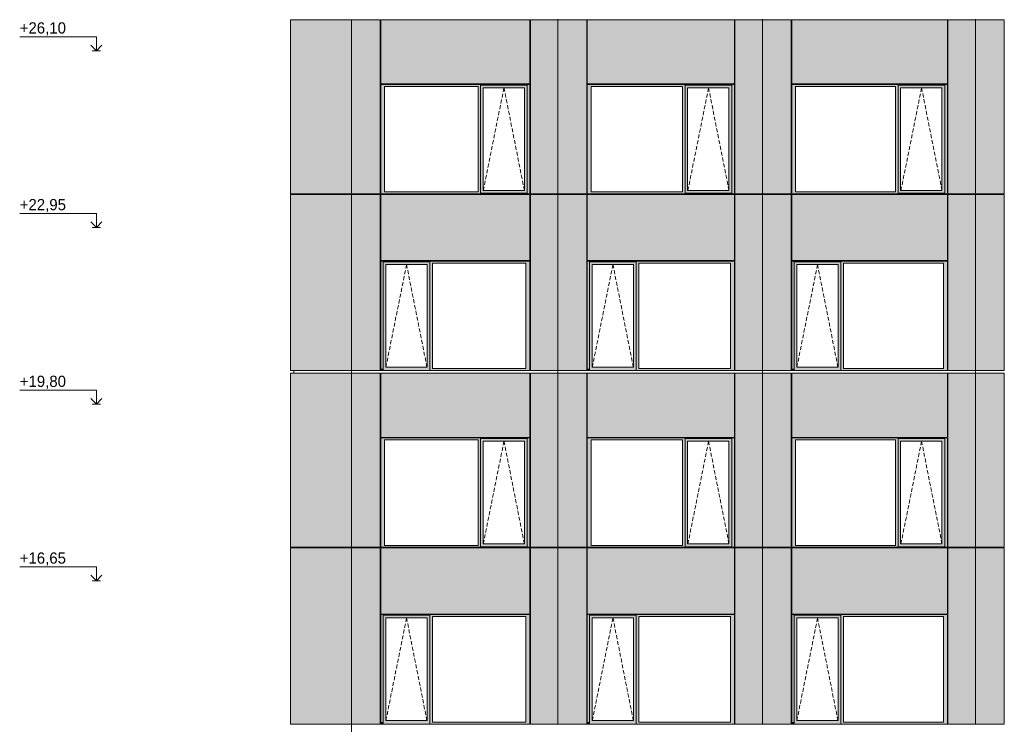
# Model space of a CAD drawing. Header units: millimetres. Extents: x 374857 to 755273, y -2664 to 302042.
# Tile 5 of 48: x 375661 to 393226, y 14093 to 26653. Entities that reach past the tile are written whole.
import ezdxf

# ---------------------------------------------------------------- set-up
doc = ezdxf.new("R2010")
doc.units = ezdxf.units.MM
doc.header["$MEASUREMENT"] = 0
doc.linetypes.add('OO_EOIAAY', pattern=[105.833361, 70.555568, -35.277793])
for name, color, linetype, lineweight in [('0_Ном._пера__1', 7, 'Continuous', 0), ('0_Ном._пера__120', 7, 'Continuous', 0), ('_0 фасадные панели-1_Ном._пера__1', 7, 'Continuous', 0), ('АР-Стены_внешние_.АР_Ном._пера__1', 7, 'Continuous', 0)]:
    doc.layers.add(name, color=color, linetype=linetype, lineweight=lineweight)
doc.layers.add('АР-Стены_внешние_.АР_Ном._пера__214', color=7, linetype='Continuous', lineweight=0, true_color=0xe2eaf1)
doc.styles.add('РЎР“Р•РќР•Р\xa0РР\xa0_РЎРўРР›Р¬_3', font='GOTHIC.TTF')

# ---------------------------------------------------------------- blocks, each defined once
blk = doc.blocks.new('Линейный Размер_1_2', base_point=(377029, 7200))
at = {"layer": '0_Ном._пера__120', "color": 7, "linetype": 'Continuous', "lineweight": 0}
for p, q in [((377029, 26350), (375661, 26350)), ((377029, 26100), (377029, 26350)), ((377029, 26100), (376929, 26200)), ((377129, 26200), (377029, 26100)), ((377029, 26100), (376954, 26100)), ((377029, 26100), (377104, 26100)), ((377029, 23200), (375661, 23200)), ((377029, 22950), (377029, 23200)), ((377029, 22950), (376929, 23050)), ((377129, 23050), (377029, 22950)), ((377029, 22950), (376954, 22950)), ((377029, 22950), (377104, 22950)), ((377029, 20050), (375661, 20050)), ((377029, 19800), (377029, 20050)), ((377029, 19800), (376929, 19900)), ((377129, 19900), (377029, 19800)), ((377029, 19800), (376954, 19800)), ((377029, 19800), (377104, 19800)), ((377029, 16900), (375661, 16900)), ((377029, 16650), (377029, 16900)), ((377029, 16650), (376929, 16750)), ((377129, 16750), (377029, 16650)), ((377029, 16650), (376954, 16650)), ((377029, 16650), (377104, 16650))]:
    blk.add_line(p, q, dxfattribs=at)
at = {"layer": '0_Ном._пера__120', "color": 7, "lineweight": 0, "char_height": 200, "attachment_point": 7, "style": 'РЎР“Р•РќР•Р\xa0РР\xa0_РЎРўРР›Р¬_3'}
for s, insert in [('\\A1;{\\pql;\\fCentury Gothic|b0|i0|c204|p0;\\W1.000000;+26,10}', (375661, 26370)), ('\\A1;{\\pql;\\fCentury Gothic|b0|i0|c204|p0;\\W1.000000;+22,95}', (375661, 23220)), ('\\A1;{\\pql;\\fCentury Gothic|b0|i0|c204|p0;\\W1.000000;+19,80}', (375661, 20070)), ('\\A1;{\\pql;\\fCentury Gothic|b0|i0|c204|p0;\\W1.000000;+16,65}', (375661, 16920))]:
    blk.add_mtext(s, dxfattribs=dict(at, insert=insert))

msp = doc.modelspace()

# ---------------------------------------------------------------- hatches: boundary and pattern name
at = {"layer": '0_Ном._пера__1', "linetype": 'Continuous', "lineweight": 0, "true_color": 0x000000}
for points in [[(382104.268, 25463.432), (382171.742, 25463.432), (383837.195, 25463.432), (383881.687, 25463.432), (383881.687, 25488.432), (384713.419, 25488.432), (384713.419, 25463.432), (384761.655, 25463.432), (384761.655, 25498.432), (382104.268, 25498.432)], [(383881.687, 25488.432), (383881.687, 25438.432), (383927.381, 25438.432), (384663.983, 25438.432), (384713.419, 25438.432), (384713.419, 25488.432)], [(385786.321, 25463.432), (385853.795, 25463.432), (387487.193, 25463.432), (387531.686, 25463.432), (387531.686, 25488.432), (388363.418, 25488.432), (388363.418, 25463.432), (388411.654, 25463.432), (388411.654, 25498.432), (385786.321, 25498.432)], [(387531.686, 25488.432), (387531.686, 25438.432), (387577.379, 25438.432), (388313.981, 25438.432), (388363.418, 25438.432), (388363.418, 25488.432)], [(389436.319, 25463.432), (389503.793, 25463.432), (391287.147, 25463.432), (391331.64, 25463.432), (391331.64, 25488.432), (392163.371, 25488.432), (392163.371, 25463.432), (392211.607, 25463.432), (392211.607, 25498.432), (389436.319, 25498.432)], [(391331.64, 25488.432), (391331.64, 25438.432), (391377.333, 25438.432), (392113.935, 25438.432), (392163.371, 25438.432), (392163.371, 25488.432)], [(382171.743, 23583.432), (382171.743, 25463.432), (382104.268, 25463.432), (382104.268, 23583.432)], [(383881.687, 25463.432), (383837.195, 25463.432), (383837.195, 23583.432), (383881.687, 23583.432)], [(383881.687, 25438.432), (383881.687, 23608.432), (383927.381, 23608.432), (383927.381, 25438.432)], [(384713.419, 25438.432), (384664.731, 25438.432), (384664.731, 23608.432), (384713.419, 23608.432)], [(384713.419, 23583.432), (384761.655, 23583.432), (384761.655, 25463.432), (384713.419, 25463.432)], [(385853.795, 23583.432), (385853.795, 25463.432), (385786.321, 25463.432), (385786.321, 23583.432)], [(387531.686, 25463.432), (387487.193, 25463.432), (387487.193, 23583.432), (387531.686, 23583.432)], [(387531.686, 25438.432), (387531.686, 23608.432), (387577.379, 23608.432), (387577.379, 25438.432)], [(388363.418, 25438.432), (388314.73, 25438.432), (388314.73, 23608.432), (388363.418, 23608.432)], [(388363.418, 23583.432), (388411.654, 23583.432), (388411.654, 25463.432), (388363.418, 25463.432)], [(389503.793, 23583.432), (389503.793, 25463.432), (389436.319, 25463.432), (389436.319, 23583.432)], [(391331.64, 25463.432), (391287.147, 25463.432), (391287.147, 23583.432), (391331.64, 23583.432)], [(391331.64, 25438.432), (391331.64, 23608.432), (391377.333, 23608.432), (391377.333, 25438.432)], [(392163.371, 25438.432), (392114.684, 25438.432), (392114.684, 23608.432), (392163.371, 23608.432)], [(392163.371, 23583.432), (392211.607, 23583.432), (392211.607, 25463.432), (392163.371, 25463.432)], [(382171.742, 23583.432), (382104.268, 23583.432), (382104.268, 23548.432), (384761.655, 23548.432), (384761.655, 23583.432), (384713.419, 23583.432), (384713.419, 23558.432), (383881.687, 23558.432), (383881.687, 23583.432), (383837.195, 23583.432)], [(383881.687, 23608.432), (383881.687, 23558.432), (384713.419, 23558.432), (384713.419, 23608.432), (384663.983, 23608.432), (383927.381, 23608.432)], [(385853.795, 23583.432), (385786.321, 23583.432), (385786.321, 23548.432), (388411.654, 23548.432), (388411.654, 23583.432), (388363.418, 23583.432), (388363.418, 23558.432), (387531.686, 23558.432), (387531.686, 23583.432), (387487.193, 23583.432)], [(387531.686, 23608.432), (387531.686, 23558.432), (388363.418, 23558.432), (388363.418, 23608.432), (388313.981, 23608.432), (387577.379, 23608.432)], [(389503.793, 23583.432), (389436.319, 23583.432), (389436.319, 23548.432), (392211.607, 23548.432), (392211.607, 23583.432), (392163.371, 23583.432), (392163.371, 23558.432), (391331.64, 23558.432), (391331.64, 23583.432), (391287.147, 23583.432)], [(391331.64, 23608.432), (391331.64, 23558.432), (392163.371, 23558.432), (392163.371, 23608.432), (392113.935, 23608.432), (391377.333, 23608.432)], [(384761.655, 22348.432), (382104.268, 22348.432), (382104.268, 22313.432), (382147.024, 22313.432), (382147.024, 22338.432), (382978.756, 22338.432), (382978.756, 22313.432), (383026.992, 22313.432), (384692.444, 22313.432), (384761.655, 22313.432)], [(382147.024, 20433.432), (382147.024, 22313.432), (382104.268, 22313.432), (382104.268, 20433.432)], [(382147.024, 22338.432), (382147.024, 22288.432), (382192.718, 22288.432), (382929.319, 22288.432), (382978.756, 22288.432), (382978.756, 22338.432)], [(382978.756, 22313.432), (382978.756, 20433.432), (383026.992, 20433.432), (383026.992, 22313.432)], [(384692.444, 20433.432), (384761.655, 20433.432), (384761.655, 22313.432), (384692.444, 22313.432)], [(388411.654, 22348.432), (385786.321, 22348.432), (385786.321, 22313.432), (385829.077, 22313.432), (385829.077, 22338.432), (386660.808, 22338.432), (386660.808, 22313.432), (386709.044, 22313.432), (388342.443, 22313.432), (388411.654, 22313.432)], [(385829.077, 20433.432), (385829.077, 22313.432), (385786.321, 22313.432), (385786.321, 20433.432)], [(385829.077, 22338.432), (385829.077, 22288.432), (385874.77, 22288.432), (386611.372, 22288.432), (386660.808, 22288.432), (386660.808, 22338.432)], [(386660.808, 22313.432), (386660.808, 20433.432), (386709.044, 20433.432), (386709.044, 22313.432)], [(388342.443, 20433.432), (388411.654, 20433.432), (388411.654, 22313.432), (388342.443, 22313.432)], [(392211.607, 22348.432), (389436.319, 22348.432), (389436.319, 22313.432), (389479.075, 22313.432), (389479.075, 22338.432), (390310.806, 22338.432), (390310.806, 22313.432), (390359.042, 22313.432), (392142.396, 22313.432), (392211.607, 22313.432)], [(389479.075, 20433.432), (389479.075, 22313.432), (389436.319, 22313.432), (389436.319, 20433.432)], [(389479.075, 22338.432), (389479.075, 22288.432), (389524.768, 22288.432), (390261.37, 22288.432), (390310.806, 22288.432), (390310.806, 22338.432)], [(390310.806, 22313.432), (390310.806, 20433.432), (390359.042, 20433.432), (390359.042, 22313.432)], [(392142.396, 20433.432), (392211.607, 20433.432), (392211.607, 22313.432), (392142.396, 22313.432)], [(382147.024, 22288.432), (382147.024, 20458.432), (382192.718, 20458.432), (382192.718, 22288.432)], [(382978.756, 22288.432), (382930.068, 22288.432), (382930.068, 20458.432), (382978.756, 20458.432)], [(385829.077, 22288.432), (385829.077, 20458.432), (385874.77, 20458.432), (385874.77, 22288.432)], [(386660.808, 22288.432), (386612.12, 22288.432), (386612.12, 20458.432), (386660.808, 20458.432)], [(389479.075, 22288.432), (389479.075, 20458.432), (389524.768, 20458.432), (389524.768, 22288.432)], [(390310.806, 22288.432), (390262.119, 22288.432), (390262.119, 20458.432), (390310.806, 20458.432)], [(382104.268, 20433.432), (382104.268, 20398.432), (382112.719, 20398.432), (382147.024, 20398.432), (382147.024, 20433.432)], [(382147.024, 20458.432), (382147.024, 20398.432), (382978.756, 20398.432), (382978.756, 20458.432), (382929.319, 20458.432), (382192.718, 20458.432)], [(382978.756, 20433.432), (382978.756, 20398.432), (384751.78, 20398.432), (384761.655, 20398.432), (384761.655, 20433.432), (384692.444, 20433.432), (383026.992, 20433.432)], [(385786.321, 20433.432), (385786.321, 20398.432), (385794.772, 20398.432), (385829.077, 20398.432), (385829.077, 20433.432)], [(385829.077, 20458.432), (385829.077, 20398.432), (386660.808, 20398.432), (386660.808, 20458.432), (386611.372, 20458.432), (385874.77, 20458.432)], [(386660.808, 20433.432), (386660.808, 20398.432), (388401.778, 20398.432), (388411.654, 20398.432), (388411.654, 20433.432), (388342.443, 20433.432), (386709.044, 20433.432)], [(389436.319, 20433.432), (389436.319, 20398.432), (389444.77, 20398.432), (389479.075, 20398.432), (389479.075, 20433.432)], [(389479.075, 20458.432), (389479.075, 20398.432), (390310.806, 20398.432), (390310.806, 20458.432), (390261.37, 20458.432), (389524.768, 20458.432)], [(390310.806, 20433.432), (390310.806, 20398.432), (392201.732, 20398.432), (392211.607, 20398.432), (392211.607, 20433.432), (392142.396, 20433.432), (390359.042, 20433.432)], [(382104.268, 19163.425), (382171.742, 19163.425), (383837.195, 19163.425), (383881.687, 19163.425), (383881.687, 19188.425), (384713.419, 19188.425), (384713.419, 19163.425), (384761.655, 19163.425), (384761.655, 19198.425), (382104.268, 19198.425)], [(382171.743, 17283.425), (382171.743, 19163.425), (382104.268, 19163.425), (382104.268, 17283.425)], [(383881.687, 19163.425), (383837.195, 19163.425), (383837.195, 17283.425), (383881.687, 17283.425)], [(383881.687, 19188.425), (383881.687, 19138.425), (383927.381, 19138.425), (384663.983, 19138.425), (384713.419, 19138.425), (384713.419, 19188.425)], [(384713.419, 17283.425), (384761.655, 17283.425), (384761.655, 19163.425), (384713.419, 19163.425)], [(385786.321, 19163.425), (385853.795, 19163.425), (387487.193, 19163.425), (387531.686, 19163.425), (387531.686, 19188.425), (388363.418, 19188.425), (388363.418, 19163.425), (388411.654, 19163.425), (388411.654, 19198.425), (385786.321, 19198.425)], [(385853.795, 17283.425), (385853.795, 19163.425), (385786.321, 19163.425), (385786.321, 17283.425)], [(387531.686, 19163.425), (387487.193, 19163.425), (387487.193, 17283.425), (387531.686, 17283.425)], [(387531.686, 19188.425), (387531.686, 19138.425), (387577.379, 19138.425), (388313.981, 19138.425), (388363.418, 19138.425), (388363.418, 19188.425)], [(388363.418, 17283.425), (388411.654, 17283.425), (388411.654, 19163.425), (388363.418, 19163.425)], [(389436.319, 19163.425), (389503.793, 19163.425), (391287.147, 19163.425), (391331.64, 19163.425), (391331.64, 19188.425), (392163.371, 19188.425), (392163.371, 19163.425), (392211.607, 19163.425), (392211.607, 19198.425), (389436.319, 19198.425)], [(389503.793, 17283.425), (389503.793, 19163.425), (389436.319, 19163.425), (389436.319, 17283.425)], [(391331.64, 19163.425), (391287.147, 19163.425), (391287.147, 17283.425), (391331.64, 17283.425)], [(391331.64, 19188.425), (391331.64, 19138.425), (391377.333, 19138.425), (392113.935, 19138.425), (392163.371, 19138.425), (392163.371, 19188.425)], [(392163.371, 17283.425), (392211.607, 17283.425), (392211.607, 19163.425), (392163.371, 19163.425)], [(383881.687, 19138.425), (383881.687, 17308.425), (383927.381, 17308.425), (383927.381, 19138.425)], [(384713.419, 19138.425), (384664.731, 19138.425), (384664.731, 17308.425), (384713.419, 17308.425)], [(387531.686, 19138.425), (387531.686, 17308.425), (387577.379, 17308.425), (387577.379, 19138.425)], [(388363.418, 19138.425), (388314.73, 19138.425), (388314.73, 17308.425), (388363.418, 17308.425)], [(391331.64, 19138.425), (391331.64, 17308.425), (391377.333, 17308.425), (391377.333, 19138.425)], [(392163.371, 19138.425), (392114.684, 19138.425), (392114.684, 17308.425), (392163.371, 17308.425)], [(382171.742, 17283.425), (382104.268, 17283.425), (382104.268, 17248.425), (384761.655, 17248.425), (384761.655, 17283.425), (384713.419, 17283.425), (384713.419, 17258.425), (383881.687, 17258.425), (383881.687, 17283.425), (383837.195, 17283.425)], [(383881.687, 17308.425), (383881.687, 17258.425), (384713.419, 17258.425), (384713.419, 17308.425), (384663.983, 17308.425), (383927.381, 17308.425)], [(385853.795, 17283.425), (385786.321, 17283.425), (385786.321, 17248.425), (388411.654, 17248.425), (388411.654, 17283.425), (388363.418, 17283.425), (388363.418, 17258.425), (387531.686, 17258.425), (387531.686, 17283.425), (387487.193, 17283.425)], [(387531.686, 17308.425), (387531.686, 17258.425), (388363.418, 17258.425), (388363.418, 17308.425), (388313.981, 17308.425), (387577.379, 17308.425)], [(389503.793, 17283.425), (389436.319, 17283.425), (389436.319, 17248.425), (392211.607, 17248.425), (392211.607, 17283.425), (392163.371, 17283.425), (392163.371, 17258.425), (391331.64, 17258.425), (391331.64, 17283.425), (391287.147, 17283.425)], [(391331.64, 17308.425), (391331.64, 17258.425), (392163.371, 17258.425), (392163.371, 17308.425), (392113.935, 17308.425), (391377.333, 17308.425)], [(384761.655, 16048.425), (382104.268, 16048.425), (382104.268, 16013.425), (382147.024, 16013.425), (382147.024, 16038.425), (382978.756, 16038.425), (382978.756, 16013.425), (383026.992, 16013.425), (384692.444, 16013.425), (384761.655, 16013.425)], [(382147.024, 14133.425), (382147.024, 16013.425), (382104.268, 16013.425), (382104.268, 14133.425)], [(382147.024, 16038.425), (382147.024, 15988.425), (382192.718, 15988.425), (382929.319, 15988.425), (382978.756, 15988.425), (382978.756, 16038.425)], [(382147.024, 15988.425), (382147.024, 14158.425), (382192.718, 14158.425), (382192.718, 15988.425)], [(382978.756, 15988.425), (382930.068, 15988.425), (382930.068, 14158.425), (382978.756, 14158.425)], [(382978.756, 16013.425), (382978.756, 14133.425), (383026.992, 14133.425), (383026.992, 16013.425)], [(384692.444, 14133.425), (384761.655, 14133.425), (384761.655, 16013.425), (384692.444, 16013.425)], [(388411.654, 16048.425), (385786.321, 16048.425), (385786.321, 16013.425), (385829.077, 16013.425), (385829.077, 16038.425), (386660.808, 16038.425), (386660.808, 16013.425), (386709.044, 16013.425), (388342.443, 16013.425), (388411.654, 16013.425)], [(385829.077, 14133.425), (385829.077, 16013.425), (385786.321, 16013.425), (385786.321, 14133.425)], [(385829.077, 16038.425), (385829.077, 15988.425), (385874.77, 15988.425), (386611.372, 15988.425), (386660.808, 15988.425), (386660.808, 16038.425)], [(385829.077, 15988.425), (385829.077, 14158.425), (385874.77, 14158.425), (385874.77, 15988.425)], [(386660.808, 15988.425), (386612.12, 15988.425), (386612.12, 14158.425), (386660.808, 14158.425)], [(386660.808, 16013.425), (386660.808, 14133.425), (386709.044, 14133.425), (386709.044, 16013.425)], [(388342.443, 14133.425), (388411.654, 14133.425), (388411.654, 16013.425), (388342.443, 16013.425)], [(392211.607, 16048.425), (389436.319, 16048.425), (389436.319, 16013.425), (389479.075, 16013.425), (389479.075, 16038.425), (390310.806, 16038.425), (390310.806, 16013.425), (390359.042, 16013.425), (392142.396, 16013.425), (392211.607, 16013.425)], [(389479.075, 14133.425), (389479.075, 16013.425), (389436.319, 16013.425), (389436.319, 14133.425)], [(389479.075, 16038.425), (389479.075, 15988.425), (389524.768, 15988.425), (390261.37, 15988.425), (390310.806, 15988.425), (390310.806, 16038.425)], [(389479.075, 15988.425), (389479.075, 14158.425), (389524.768, 14158.425), (389524.768, 15988.425)], [(390310.806, 15988.425), (390262.119, 15988.425), (390262.119, 14158.425), (390310.806, 14158.425)], [(390310.806, 16013.425), (390310.806, 14133.425), (390359.042, 14133.425), (390359.042, 16013.425)], [(392142.396, 14133.425), (392211.607, 14133.425), (392211.607, 16013.425), (392142.396, 16013.425)], [(382104.268, 14133.425), (382104.268, 14098.425), (382112.719, 14098.425), (382147.024, 14098.425), (382147.024, 14133.425)], [(382147.024, 14158.425), (382147.024, 14098.425), (382978.756, 14098.425), (382978.756, 14158.425), (382929.319, 14158.425), (382192.718, 14158.425)], [(382978.756, 14133.425), (382978.756, 14098.425), (384751.78, 14098.425), (384761.655, 14098.425), (384761.655, 14133.425), (384692.444, 14133.425), (383026.992, 14133.425)], [(385786.321, 14133.425), (385786.321, 14098.425), (385794.772, 14098.425), (385829.077, 14098.425), (385829.077, 14133.425)], [(385829.077, 14158.425), (385829.077, 14098.425), (386660.808, 14098.425), (386660.808, 14158.425), (386611.372, 14158.425), (385874.77, 14158.425)], [(386660.808, 14133.425), (386660.808, 14098.425), (388401.778, 14098.425), (388411.654, 14098.425), (388411.654, 14133.425), (388342.443, 14133.425), (386709.044, 14133.425)], [(389436.319, 14133.425), (389436.319, 14098.425), (389444.77, 14098.425), (389479.075, 14098.425), (389479.075, 14133.425)], [(389479.075, 14158.425), (389479.075, 14098.425), (390310.806, 14098.425), (390310.806, 14158.425), (390261.37, 14158.425), (389524.768, 14158.425)], [(390310.806, 14133.425), (390310.806, 14098.425), (392201.732, 14098.425), (392211.607, 14098.425), (392211.607, 14133.425), (392142.396, 14133.425), (390359.042, 14133.425)]]:
    msp.add_hatch(color=18, dxfattribs=at).paths.add_polyline_path(points)
at = {"layer": 'АР-Стены_внешние_.АР_Ном._пера__214', "linetype": 'Continuous', "lineweight": 0, "true_color": 0xe5e8eb}
for points in [[(380491.11, 23548.432), (381581.352, 23548.432), (381581.352, 26653.439), (380491.11, 26653.439)], [(381581.353, 26653.439), (381581.353, 23548.432), (382094.272, 23548.432), (382094.272, 26653.439)], [(382104.268, 25508.432), (384761.654, 25508.432), (384761.654, 26653.439), (382104.268, 26653.439)], [(384771.655, 26653.439), (384771.655, 23548.432), (385263.405, 23548.432), (385263.405, 26653.439)], [(385263.406, 26653.439), (385263.406, 23548.432), (385776.325, 23548.432), (385776.325, 26653.439)], [(385786.321, 25508.432), (388411.653, 25508.432), (388411.653, 26653.439), (385786.321, 26653.439)], [(388421.654, 26653.439), (388421.654, 23548.432), (388913.404, 23548.432), (388913.404, 26653.439)], [(388913.404, 26653.439), (388913.404, 23548.432), (389426.323, 23548.432), (389426.323, 26653.439)], [(389436.319, 25508.432), (392211.606, 25508.432), (392211.606, 26653.439), (389436.319, 26653.439)], [(392221.607, 26653.439), (392221.607, 23548.432), (392713.357, 23548.432), (392713.357, 26653.439)], [(392713.358, 26653.439), (392713.358, 23548.432), (393226.277, 23548.432), (393226.277, 26653.439)], [(380491.11, 20398.432), (381581.352, 20398.432), (381581.352, 23538.355), (380491.11, 23538.355)], [(381581.353, 23538.432), (381581.353, 20398.432), (382094.268, 20398.432), (382094.268, 23538.432)], [(384761.654, 23538.432), (382104.268, 23538.432), (382104.268, 22358.432), (384761.654, 22358.432)], [(384771.655, 23538.355), (384771.655, 20398.432), (385263.405, 20398.432), (385263.405, 23538.355)], [(385263.406, 23538.355), (385263.406, 20398.432), (385776.321, 20398.432), (385776.321, 23538.355)], [(388411.653, 23538.432), (385786.321, 23538.432), (385786.321, 22358.432), (388411.653, 22358.432)], [(388421.654, 23538.355), (388421.654, 20398.432), (388913.404, 20398.432), (388913.404, 23538.355)], [(388913.404, 23538.355), (388913.404, 20398.432), (389426.319, 20398.432), (389426.319, 23538.355)], [(392211.606, 23538.432), (389436.319, 23538.432), (389436.319, 22358.432), (392211.606, 22358.432)], [(392221.607, 23538.355), (392221.607, 20398.432), (392713.357, 20398.432), (392713.357, 23538.355)], [(392713.358, 23538.355), (392713.358, 20398.432), (393226.273, 20398.432), (393226.273, 23538.355)], [(380491.11, 17248.425), (381581.352, 17248.425), (381581.352, 20353.432), (380491.11, 20353.432)], [(381581.353, 20353.432), (381581.353, 17248.425), (382094.272, 17248.425), (382094.272, 20353.432)], [(382104.268, 19208.425), (384761.654, 19208.425), (384761.654, 20353.432), (382104.268, 20353.432)], [(384771.655, 20353.432), (384771.655, 17248.425), (385263.405, 17248.425), (385263.405, 20353.432)], [(385263.406, 20353.432), (385263.406, 17248.425), (385776.325, 17248.425), (385776.325, 20353.432)], [(385786.321, 19208.425), (388411.653, 19208.425), (388411.653, 20353.432), (385786.321, 20353.432)], [(388421.654, 20353.432), (388421.654, 17248.425), (388913.404, 17248.425), (388913.404, 20353.432)], [(388913.404, 20353.432), (388913.404, 17248.425), (389426.323, 17248.425), (389426.323, 20353.432)], [(389436.319, 19208.425), (392211.606, 19208.425), (392211.606, 20353.432), (389436.319, 20353.432)], [(392221.607, 20353.432), (392221.607, 17248.425), (392713.357, 17248.425), (392713.357, 20353.432)], [(392713.358, 20353.432), (392713.358, 17248.425), (393226.277, 17248.425), (393226.277, 20353.432)], [(380491.11, 14098.425), (381581.352, 14098.425), (381581.352, 17238.348), (380491.11, 17238.348)], [(381581.353, 17238.348), (381581.353, 14098.425), (382094.268, 14098.425), (382094.268, 17238.348)], [(384761.654, 17238.425), (382104.268, 17238.425), (382104.268, 16058.425), (384761.654, 16058.425)], [(384771.655, 17238.348), (384771.655, 14098.425), (385263.405, 14098.425), (385263.405, 17238.348)], [(385263.406, 17238.348), (385263.406, 14098.425), (385776.321, 14098.425), (385776.321, 17238.348)], [(388411.653, 17238.425), (385786.321, 17238.425), (385786.321, 16058.425), (388411.653, 16058.425)], [(388421.654, 17238.348), (388421.654, 14098.425), (388913.404, 14098.425), (388913.404, 17238.348)], [(388913.404, 17238.348), (388913.404, 14098.425), (389426.319, 14098.425), (389426.319, 17238.348)], [(392211.606, 17238.425), (389436.319, 17238.425), (389436.319, 16058.425), (392211.606, 16058.425)], [(392221.607, 17238.348), (392221.607, 14098.425), (392713.357, 14098.425), (392713.357, 17238.348)], [(392713.358, 17238.348), (392713.358, 14098.425), (393226.273, 14098.425), (393226.273, 17238.348)]]:
    msp.add_hatch(color=254, dxfattribs=at).paths.add_polyline_path(points)

# ---------------------------------------------------------------- linework, layer by layer
at = {"layer": '0_Ном._пера__120', "color": 7, "linetype": 'OO_EOIAAY', "lineweight": 0}
for p, q in [((384300.507, 25438.432), (383931.486, 23608.432)), ((384664.731, 23608.432), (384300.507, 25438.432)), ((387950.506, 25438.432), (387581.485, 23608.432)), ((388314.73, 23608.432), (387950.506, 25438.432)), ((391750.46, 25438.432), (391381.439, 23608.432)), ((392114.684, 23608.432), (391750.46, 25438.432)), ((382562.487, 22288.432), (382193.466, 20458.432)), ((382926.711, 20458.432), (382562.487, 22288.432)), ((386244.539, 22288.432), (385875.519, 20458.432)), ((386608.763, 20458.432), (386244.539, 22288.432)), ((389894.537, 22288.432), (389525.517, 20458.432)), ((390258.761, 20458.432), (389894.537, 22288.432)), ((384300.507, 19138.425), (383931.486, 17308.425)), ((384664.731, 17308.425), (384300.507, 19138.425)), ((387950.506, 19138.425), (387581.485, 17308.425)), ((388314.73, 17308.425), (387950.506, 19138.425)), ((391750.46, 19138.425), (391381.439, 17308.425)), ((392114.684, 17308.425), (391750.46, 19138.425)), ((382562.487, 15988.425), (382193.466, 14158.425)), ((382926.711, 14158.425), (382562.487, 15988.425)), ((386244.539, 15988.425), (385875.519, 14158.425)), ((386608.763, 14158.425), (386244.539, 15988.425)), ((389894.537, 15988.425), (389525.517, 14158.425)), ((390258.761, 14158.425), (389894.537, 15988.425))]:
    msp.add_line(p, q, dxfattribs=at)
at = {"layer": '_0 фасадные панели-1_Ном._пера__1', "color": 7, "linetype": 'Continuous', "lineweight": 0}
for p, q in [((382094.272, 26653.439), (380491.11, 26653.439)), ((380491.11, 26653.439), (380491.11, 23548.432)), ((381581.352, 23548.432), (381581.352, 26653.439)), ((382104.268, 25508.432), (382104.268, 26653.439)), ((384761.654, 26653.439), (382104.268, 26653.439)), ((384761.654, 25508.432), (384761.654, 26653.439)), ((385263.405, 26653.439), (384771.655, 26653.439)), ((384771.658, 23548.432), (384771.658, 26653.439)), ((385263.405, 26653.439), (384771.659, 26653.439)), ((385263.405, 23548.432), (385263.405, 26653.439)), ((385263.405, 26653.439), (385263.405, 23548.432)), ((385776.325, 26653.439), (385263.406, 26653.439)), ((385786.321, 25508.432), (385786.321, 26653.439)), ((388411.653, 26653.439), (385786.321, 26653.439)), ((388411.653, 25508.432), (388411.653, 26653.439)), ((388913.404, 26653.439), (388421.654, 26653.439)), ((388421.656, 23548.432), (388421.656, 26653.439)), ((388913.404, 26653.439), (388421.658, 26653.439)), ((388913.403, 23548.432), (388913.403, 26653.439)), ((389426.323, 26653.439), (388913.404, 26653.439)), ((388913.404, 26653.439), (388913.404, 23548.432)), ((389436.319, 25508.432), (389436.319, 26653.439)), ((392211.606, 26653.439), (389436.319, 26653.439)), ((392211.606, 25508.432), (392211.606, 26653.439)), ((392713.357, 26653.439), (392221.607, 26653.439)), ((392221.61, 23548.432), (392221.61, 26653.439)), ((392713.357, 26653.439), (392221.612, 26653.439)), ((392713.357, 23548.432), (392713.357, 26653.439)), ((392713.357, 26653.439), (392713.357, 23548.432)), ((393226.277, 26653.439), (392713.358, 26653.439)), ((382094.272, 23548.432), (380491.11, 23548.432)), ((382094.268, 23538.432), (380491.11, 23538.432)), ((380491.11, 23538.355), (380491.11, 20398.432)), ((381581.352, 20398.432), (381581.352, 23538.355)), ((382094.268, 23538.432), (381581.353, 23538.432)), ((384761.655, 23538.432), (382104.268, 23538.432)), ((382104.268, 22358.432), (382104.268, 23538.432)), ((384754.168, 23548.432), (384761.654, 23548.432)), ((384761.654, 22358.432), (384761.654, 23538.432)), ((385263.405, 23548.432), (384771.655, 23548.432)), ((385261.668, 23538.432), (384771.655, 23538.432)), ((385776.325, 23548.432), (385263.405, 23548.432)), ((385263.405, 20398.432), (385263.405, 23538.355)), ((385263.405, 23538.355), (385263.405, 20398.432)), ((385776.321, 23538.432), (385263.406, 23538.432)), ((388411.654, 23538.432), (385786.321, 23538.432)), ((385786.321, 22358.432), (385786.321, 23538.432)), ((388404.167, 23548.432), (388411.653, 23548.432)), ((388411.653, 22358.432), (388411.653, 23538.432)), ((388913.404, 23548.432), (388421.654, 23548.432)), ((388911.667, 23538.432), (388421.654, 23538.432)), ((389426.323, 23548.432), (388913.403, 23548.432)), ((388913.403, 20398.432), (388913.403, 23538.355)), ((389426.319, 23538.432), (388913.404, 23538.432)), ((388913.404, 23538.355), (388913.404, 20398.432)), ((392211.607, 23538.432), (389436.319, 23538.432)), ((389436.319, 22358.432), (389436.319, 23538.432)), ((392204.121, 23548.432), (392211.606, 23548.432)), ((392211.606, 22358.432), (392211.606, 23538.432)), ((392713.357, 23548.432), (392221.607, 23548.432)), ((392711.621, 23538.432), (392221.607, 23538.432)), ((393226.277, 23548.432), (392713.357, 23548.432)), ((392713.357, 20398.432), (392713.357, 23538.355)), ((392713.357, 23538.355), (392713.357, 20398.432)), ((393226.273, 23538.432), (392713.358, 23538.432)), ((382094.272, 20398.432), (380489.875, 20398.432)), ((382094.268, 20398.432), (380491.11, 20398.432)), ((384751.78, 20398.432), (382104.268, 20398.432)), ((384761.654, 20398.243), (382104.268, 20398.243)), ((384754.168, 20398.432), (384761.654, 20398.432)), ((385263.404, 20398.432), (384771.655, 20398.432)), ((385263.405, 20398.432), (384771.659, 20398.432)), ((385775.977, 20398.432), (385263.405, 20398.432)), ((385776.321, 20398.432), (385263.406, 20398.432)), ((388401.778, 20398.432), (385786.321, 20398.432)), ((388411.653, 20398.243), (385786.321, 20398.243)), ((388404.167, 20398.432), (388411.653, 20398.432)), ((388913.403, 20398.432), (388421.654, 20398.432)), ((388913.404, 20398.432), (388421.658, 20398.432)), ((389425.975, 20398.432), (388913.403, 20398.432)), ((389426.319, 20398.432), (388913.404, 20398.432)), ((392201.732, 20398.432), (389436.319, 20398.432)), ((392211.606, 20398.243), (389436.319, 20398.243)), ((392204.121, 20398.432), (392211.606, 20398.432)), ((392713.357, 20398.432), (392221.607, 20398.432)), ((392713.357, 20398.432), (392221.612, 20398.432)), ((393225.929, 20398.432), (392713.357, 20398.432)), ((393226.273, 20398.432), (392713.358, 20398.432)), ((382094.272, 20353.432), (380491.11, 20353.432)), ((380491.11, 20353.432), (380491.11, 17248.425)), ((381581.352, 17248.425), (381581.352, 20353.432)), ((382104.268, 19208.425), (382104.268, 20353.432)), ((384761.654, 20353.432), (382104.268, 20353.432)), ((384761.654, 19208.425), (384761.654, 20353.432)), ((384771.658, 17248.425), (384771.658, 20353.432)), ((385263.405, 20353.432), (384771.659, 20353.432)), ((385263.405, 17248.425), (385263.405, 20353.432)), ((385263.405, 20353.432), (385263.405, 17248.425)), ((385776.325, 20353.432), (385263.406, 20353.432)), ((385786.321, 19208.425), (385786.321, 20353.432)), ((388411.653, 20353.432), (385786.321, 20353.432)), ((388411.653, 19208.425), (388411.653, 20353.432)), ((388421.656, 17248.425), (388421.656, 20353.432)), ((388913.404, 20353.432), (388421.658, 20353.432)), ((388913.403, 17248.425), (388913.403, 20353.432)), ((389426.323, 20353.432), (388913.404, 20353.432)), ((388913.404, 20353.432), (388913.404, 17248.425)), ((389436.319, 19208.425), (389436.319, 20353.432)), ((392211.606, 20353.432), (389436.319, 20353.432)), ((392211.606, 19208.425), (392211.606, 20353.432)), ((392221.61, 17248.425), (392221.61, 20353.432)), ((392713.357, 20353.432), (392221.612, 20353.432)), ((392713.357, 17248.425), (392713.357, 20353.432)), ((392713.357, 20353.432), (392713.357, 17248.425)), ((393226.277, 20353.432), (392713.358, 20353.432)), ((382094.272, 17248.425), (380491.11, 17248.425)), ((380491.11, 17238.348), (380491.11, 14098.425)), ((382094.268, 17238.348), (380491.11, 17238.348)), ((381581.352, 14098.425), (381581.352, 17238.348)), ((382104.268, 16058.425), (382104.268, 17238.425)), ((384761.654, 17238.425), (382104.268, 17238.425)), ((384754.168, 17248.425), (384761.654, 17248.425)), ((384761.654, 16058.425), (384761.654, 17238.425)), ((385263.405, 17248.425), (384771.655, 17248.425)), ((385263.405, 17238.348), (384771.655, 17238.348)), ((385776.325, 17248.425), (385263.405, 17248.425)), ((385263.405, 14098.425), (385263.405, 17238.348)), ((385776.321, 17238.348), (385263.405, 17238.348)), ((385263.405, 17238.348), (385263.405, 14098.425)), ((385786.321, 16058.425), (385786.321, 17238.425)), ((388411.653, 17238.425), (385786.321, 17238.425)), ((388404.167, 17248.425), (388411.653, 17248.425)), ((388411.653, 16058.425), (388411.653, 17238.425)), ((388913.404, 17248.425), (388421.654, 17248.425)), ((388913.404, 17238.348), (388421.654, 17238.348)), ((389426.323, 17248.425), (388913.403, 17248.425)), ((388913.403, 14098.425), (388913.403, 17238.348)), ((389426.319, 17238.348), (388913.403, 17238.348)), ((388913.404, 17238.348), (388913.404, 14098.425)), ((389436.319, 16058.425), (389436.319, 17238.425)), ((392211.606, 17238.425), (389436.319, 17238.425)), ((392204.121, 17248.425), (392211.606, 17248.425)), ((392211.606, 16058.425), (392211.606, 17238.425)), ((392713.357, 17248.425), (392221.607, 17248.425)), ((392713.357, 17238.348), (392221.607, 17238.348)), ((393226.277, 17248.425), (392713.357, 17248.425)), ((392713.357, 14098.425), (392713.357, 17238.348)), ((393226.273, 17238.348), (392713.357, 17238.348)), ((392713.357, 17238.348), (392713.357, 14098.425)), ((382094.268, 14098.425), (380491.11, 14098.425)), ((381581.353, 10903.425), (381581.353, 14098.425)), ((384751.78, 14098.425), (382104.268, 14098.425)), ((384754.168, 14098.425), (384761.654, 14098.425)), ((385263.404, 14098.425), (384771.655, 14098.425)), ((385776.321, 14098.425), (385263.406, 14098.425)), ((388401.778, 14098.425), (385786.321, 14098.425)), ((388404.167, 14098.425), (388411.653, 14098.425)), ((388913.403, 14098.425), (388421.654, 14098.425)), ((389426.319, 14098.425), (388913.404, 14098.425)), ((392201.732, 14098.425), (389436.319, 14098.425)), ((392204.121, 14098.425), (392211.606, 14098.425)), ((392713.357, 14098.425), (392221.607, 14098.425)), ((393226.273, 14098.425), (392713.358, 14098.425))]:
    msp.add_line(p, q, dxfattribs=at)
at = {"layer": 'АР-Стены_внешние_.АР_Ном._пера__1', "color": 7, "linetype": 'Continuous', "lineweight": 0}
for p, q in [((382094.272, 23548.432), (382094.272, 26653.439)), ((385263.405, 26653.439), (385263.405, 26663.439)), ((385776.325, 23548.432), (385776.325, 26653.439)), ((388913.404, 26663.439), (388913.404, 26653.439)), ((389426.323, 23548.432), (389426.323, 26653.439)), ((392713.357, 26653.439), (392713.357, 26663.439)), ((393226.277, 23548.432), (393226.277, 26653.439)), ((382104.268, 25508.432), (384761.654, 25508.432)), ((382104.268, 25463.432), (382104.268, 25498.432)), ((382104.268, 25498.432), (384761.655, 25498.432)), ((384713.419, 25488.432), (383881.687, 25488.432)), ((383881.687, 25488.432), (383881.687, 25463.432)), ((384713.419, 25488.432), (384713.419, 25438.432)), ((384761.655, 25498.432), (384761.655, 25463.432)), ((385786.321, 25508.432), (388411.653, 25508.432)), ((385786.321, 25463.432), (385786.321, 25498.432)), ((385786.321, 25498.432), (388411.654, 25498.432)), ((388363.418, 25488.432), (387531.686, 25488.432)), ((387531.686, 25488.432), (387531.686, 25463.432)), ((388363.418, 25488.432), (388363.418, 25438.432)), ((388411.654, 25498.432), (388411.654, 25463.432)), ((389436.319, 25508.432), (392211.606, 25508.432)), ((389436.319, 25463.432), (389436.319, 25498.432)), ((389436.319, 25498.432), (392211.607, 25498.432)), ((392163.371, 25488.432), (391331.64, 25488.432)), ((391331.64, 25488.432), (391331.64, 25463.432)), ((392163.371, 25488.432), (392163.371, 25438.432)), ((392211.607, 25498.432), (392211.607, 25463.432)), ((382104.268, 23583.432), (382104.268, 25463.432)), ((382171.743, 25463.432), (382171.743, 23583.432)), ((383837.195, 25463.432), (382171.743, 25463.432)), ((383837.195, 23583.432), (383837.195, 25463.432)), ((383881.687, 25463.432), (383881.687, 23583.432)), ((383927.381, 25438.432), (383927.381, 23608.432)), ((383928.129, 25438.432), (383927.381, 25438.432)), ((383928.129, 25438.432), (384664.731, 25438.432)), ((384664.731, 25438.432), (384664.731, 23608.432)), ((384713.419, 25438.432), (384713.419, 23608.432)), ((384761.655, 25463.432), (384761.655, 23583.432)), ((385786.321, 23583.432), (385786.321, 25463.432)), ((385853.795, 25463.432), (385853.795, 23583.432)), ((387487.193, 25463.432), (385853.795, 25463.432)), ((387487.193, 23583.432), (387487.193, 25463.432)), ((387531.686, 25463.432), (387531.686, 23583.432)), ((387577.379, 25438.432), (387577.379, 23608.432)), ((387578.128, 25438.432), (387577.379, 25438.432)), ((387578.128, 25438.432), (388314.73, 25438.432)), ((388314.73, 25438.432), (388314.73, 23608.432)), ((388363.418, 25438.432), (388363.418, 23608.432)), ((388411.654, 25463.432), (388411.654, 23583.432)), ((389436.319, 23583.432), (389436.319, 25463.432)), ((389503.793, 25463.432), (389503.793, 23583.432)), ((391287.147, 25463.432), (389503.793, 25463.432)), ((391287.147, 23583.432), (391287.147, 25463.432)), ((391331.64, 25463.432), (391331.64, 23583.432)), ((391377.333, 25438.432), (391377.333, 23608.432)), ((391378.082, 25438.432), (391377.333, 25438.432)), ((391378.082, 25438.432), (392114.684, 25438.432)), ((392114.684, 25438.432), (392114.684, 23608.432)), ((392163.371, 25438.432), (392163.371, 23608.432)), ((392211.607, 25463.432), (392211.607, 23583.432)), ((380552.921, 23548.432), (380552.921, 23538.355)), ((381581.352, 23548.432), (381581.352, 23538.355)), ((382094.268, 23538.432), (382094.268, 20398.432)), ((382104.268, 23548.432), (382104.268, 23583.432)), ((384761.655, 23548.432), (382104.268, 23548.432)), ((382171.743, 23583.432), (383837.195, 23583.432)), ((383881.687, 23583.432), (383881.687, 23558.432)), ((383881.687, 23558.432), (384713.419, 23558.432)), ((383927.381, 23608.432), (383928.129, 23608.432)), ((384664.731, 23608.432), (383928.129, 23608.432)), ((384713.419, 23608.432), (384713.419, 23558.432)), ((384761.655, 23583.432), (384761.655, 23548.432)), ((384771.655, 20398.432), (384771.655, 23538.355)), ((385263.405, 23548.432), (385263.405, 23538.355)), ((385263.405, 23538.355), (385263.405, 23548.432)), ((385776.321, 23538.355), (385776.321, 20398.432)), ((385786.321, 23548.432), (385786.321, 23583.432)), ((388411.654, 23548.432), (385786.321, 23548.432)), ((385853.795, 23583.432), (387487.193, 23583.432)), ((387531.686, 23583.432), (387531.686, 23558.432)), ((387531.686, 23558.432), (388363.418, 23558.432)), ((387577.379, 23608.432), (387578.128, 23608.432)), ((388314.73, 23608.432), (387578.128, 23608.432)), ((388363.418, 23608.432), (388363.418, 23558.432)), ((388411.654, 23583.432), (388411.654, 23548.432)), ((388421.654, 20398.432), (388421.654, 23538.355)), ((388913.403, 23548.432), (388913.403, 23538.355)), ((388913.404, 23538.355), (388913.404, 23548.432)), ((389426.319, 23538.355), (389426.319, 20398.432)), ((389436.319, 23548.432), (389436.319, 23583.432)), ((392211.607, 23548.432), (389436.319, 23548.432)), ((389503.793, 23583.432), (391287.147, 23583.432)), ((391331.64, 23583.432), (391331.64, 23558.432)), ((391331.64, 23558.432), (392163.371, 23558.432)), ((391377.333, 23608.432), (391378.082, 23608.432)), ((392114.684, 23608.432), (391378.082, 23608.432)), ((392163.371, 23608.432), (392163.371, 23558.432)), ((392211.607, 23583.432), (392211.607, 23548.432)), ((392221.607, 20398.432), (392221.607, 23538.355)), ((392713.357, 23548.432), (392713.357, 23538.355)), ((392713.357, 23538.355), (392713.357, 23548.432)), ((393226.273, 23538.355), (393226.273, 20398.432)), ((384761.654, 22358.432), (382104.268, 22358.432)), ((384761.655, 22348.432), (382104.268, 22348.432)), ((382104.268, 22348.432), (382104.268, 22313.432)), ((382104.268, 22313.432), (382104.268, 20433.432)), ((382147.024, 22338.432), (382978.756, 22338.432)), ((382147.024, 22313.432), (382147.024, 22338.432)), ((382147.024, 22313.432), (382147.024, 20433.432)), ((382978.756, 22288.432), (382978.756, 22338.432)), ((383026.992, 20433.432), (383026.992, 22313.432)), ((383026.992, 22313.432), (384692.444, 22313.432)), ((384692.444, 22313.432), (384692.444, 20433.432)), ((384761.655, 22313.432), (384761.655, 22348.432)), ((384761.655, 20433.432), (384761.655, 22313.432)), ((388411.653, 22358.432), (385786.321, 22358.432)), ((388411.654, 22348.432), (385786.321, 22348.432)), ((385786.321, 22348.432), (385786.321, 22313.432)), ((385786.321, 22313.432), (385786.321, 20433.432)), ((385829.077, 22338.432), (386660.808, 22338.432)), ((385829.077, 22313.432), (385829.077, 22338.432)), ((385829.077, 22313.432), (385829.077, 20433.432)), ((386660.808, 22288.432), (386660.808, 22338.432)), ((386709.044, 20433.432), (386709.044, 22313.432)), ((386709.044, 22313.432), (388342.443, 22313.432)), ((388342.443, 22313.432), (388342.443, 20433.432)), ((388411.654, 22313.432), (388411.654, 22348.432)), ((388411.654, 20433.432), (388411.654, 22313.432)), ((392211.606, 22358.432), (389436.319, 22358.432)), ((392211.607, 22348.432), (389436.319, 22348.432)), ((389436.319, 22348.432), (389436.319, 22313.432)), ((389436.319, 22313.432), (389436.319, 20433.432)), ((389479.075, 22338.432), (390310.806, 22338.432)), ((389479.075, 22313.432), (389479.075, 22338.432)), ((389479.075, 22313.432), (389479.075, 20433.432)), ((390310.806, 22288.432), (390310.806, 22338.432)), ((390359.042, 20433.432), (390359.042, 22313.432)), ((390359.042, 22313.432), (392142.396, 22313.432)), ((392142.396, 22313.432), (392142.396, 20433.432)), ((392211.607, 22313.432), (392211.607, 22348.432)), ((392211.607, 20433.432), (392211.607, 22313.432)), ((382192.718, 20458.432), (382192.718, 22288.432)), ((382192.718, 22288.432), (382193.466, 22288.432)), ((382930.068, 22288.432), (382193.466, 22288.432)), ((382930.068, 20458.432), (382930.068, 22288.432)), ((382978.756, 20458.432), (382978.756, 22288.432)), ((385874.77, 20458.432), (385874.77, 22288.432)), ((385874.77, 22288.432), (385875.519, 22288.432)), ((386612.12, 22288.432), (385875.519, 22288.432)), ((386612.12, 20458.432), (386612.12, 22288.432)), ((386660.808, 20458.432), (386660.808, 22288.432)), ((389524.768, 20458.432), (389524.768, 22288.432)), ((389524.768, 22288.432), (389525.517, 22288.432)), ((390262.119, 22288.432), (389525.517, 22288.432)), ((390262.119, 20458.432), (390262.119, 22288.432)), ((390310.806, 20458.432), (390310.806, 22288.432)), ((380552.921, 20398.432), (380552.921, 20353.432)), ((381581.352, 20398.432), (381581.352, 20353.432)), ((382104.268, 20433.432), (382104.268, 20398.432)), ((382147.024, 20433.432), (382147.024, 20398.432)), ((382193.466, 20458.432), (382192.718, 20458.432)), ((382193.466, 20458.432), (382930.068, 20458.432)), ((382978.756, 20398.432), (382978.756, 20458.432)), ((384692.444, 20433.432), (383026.992, 20433.432)), ((384721.937, 20398.432), (384761.655, 20398.432)), ((384761.655, 20398.432), (384761.655, 20433.432)), ((385263.405, 20398.432), (385263.405, 20353.432)), ((385263.405, 20353.432), (385263.405, 20398.432)), ((385263.406, 20398.432), (385263.406, 20393.504)), ((385786.321, 20433.432), (385786.321, 20398.432)), ((385829.077, 20433.432), (385829.077, 20398.432)), ((385875.519, 20458.432), (385874.77, 20458.432)), ((385875.519, 20458.432), (386612.12, 20458.432)), ((386660.808, 20398.432), (386660.808, 20458.432)), ((388342.443, 20433.432), (386709.044, 20433.432)), ((388371.936, 20398.432), (388411.654, 20398.432)), ((388411.654, 20398.432), (388411.654, 20433.432)), ((388913.403, 20398.432), (388913.403, 20353.432)), ((388913.404, 20353.432), (388913.404, 20398.432)), ((389436.319, 20433.432), (389436.319, 20398.432)), ((389479.075, 20433.432), (389479.075, 20398.432)), ((389525.517, 20458.432), (389524.768, 20458.432)), ((389525.517, 20458.432), (390262.119, 20458.432)), ((390310.806, 20398.432), (390310.806, 20458.432)), ((392142.396, 20433.432), (390359.042, 20433.432)), ((392171.89, 20398.432), (392211.607, 20398.432)), ((392211.607, 20398.432), (392211.607, 20433.432)), ((392713.357, 20398.432), (392713.357, 20353.432)), ((392713.357, 20353.432), (392713.357, 20398.432)), ((392713.358, 20398.432), (392713.358, 20393.504)), ((382094.272, 17248.425), (382094.272, 20353.432)), ((385776.325, 17248.425), (385776.325, 20353.432)), ((389426.323, 17248.425), (389426.323, 20353.432)), ((393226.277, 17248.425), (393226.277, 20353.432)), ((382104.268, 19208.425), (384761.654, 19208.425)), ((382104.268, 19163.425), (382104.268, 19198.425)), ((382104.268, 19198.425), (384761.655, 19198.425)), ((382104.268, 17283.425), (382104.268, 19163.425)), ((382171.743, 19163.425), (382171.743, 17283.425)), ((383837.195, 19163.425), (382171.743, 19163.425)), ((383837.195, 17283.425), (383837.195, 19163.425)), ((384713.419, 19188.425), (383881.687, 19188.425)), ((383881.687, 19188.425), (383881.687, 19163.425)), ((383881.687, 19163.425), (383881.687, 17283.425)), ((384713.419, 19188.425), (384713.419, 19138.425)), ((384761.655, 19198.425), (384761.655, 19163.425)), ((384761.655, 19163.425), (384761.655, 17283.425)), ((385786.321, 19208.425), (388411.653, 19208.425)), ((385786.321, 19163.425), (385786.321, 19198.425)), ((385786.321, 19198.425), (388411.654, 19198.425)), ((385786.321, 17283.425), (385786.321, 19163.425)), ((385853.795, 19163.425), (385853.795, 17283.425)), ((387487.193, 19163.425), (385853.795, 19163.425)), ((387487.193, 17283.425), (387487.193, 19163.425)), ((388363.418, 19188.425), (387531.686, 19188.425)), ((387531.686, 19188.425), (387531.686, 19163.425)), ((387531.686, 19163.425), (387531.686, 17283.425)), ((388363.418, 19188.425), (388363.418, 19138.425)), ((388411.654, 19198.425), (388411.654, 19163.425)), ((388411.654, 19163.425), (388411.654, 17283.425)), ((389436.319, 19208.425), (392211.606, 19208.425)), ((389436.319, 19163.425), (389436.319, 19198.425)), ((389436.319, 19198.425), (392211.607, 19198.425)), ((389436.319, 17283.425), (389436.319, 19163.425)), ((389503.793, 19163.425), (389503.793, 17283.425)), ((391287.147, 19163.425), (389503.793, 19163.425)), ((391287.147, 17283.425), (391287.147, 19163.425)), ((392163.371, 19188.425), (391331.64, 19188.425)), ((391331.64, 19188.425), (391331.64, 19163.425)), ((391331.64, 19163.425), (391331.64, 17283.425)), ((392163.371, 19188.425), (392163.371, 19138.425)), ((392211.607, 19198.425), (392211.607, 19163.425)), ((392211.607, 19163.425), (392211.607, 17283.425)), ((383927.381, 19138.425), (383927.381, 17308.425)), ((383928.129, 19138.425), (383927.381, 19138.425)), ((383928.129, 19138.425), (384664.731, 19138.425)), ((384664.731, 19138.425), (384664.731, 17308.425)), ((384713.419, 19138.425), (384713.419, 17308.425)), ((387577.379, 19138.425), (387577.379, 17308.425)), ((387578.128, 19138.425), (387577.379, 19138.425)), ((387578.128, 19138.425), (388314.73, 19138.425)), ((388314.73, 19138.425), (388314.73, 17308.425)), ((388363.418, 19138.425), (388363.418, 17308.425)), ((391377.333, 19138.425), (391377.333, 17308.425)), ((391378.082, 19138.425), (391377.333, 19138.425)), ((391378.082, 19138.425), (392114.684, 19138.425)), ((392114.684, 19138.425), (392114.684, 17308.425)), ((392163.371, 19138.425), (392163.371, 17308.425)), ((380552.921, 17248.425), (380552.921, 17238.348)), ((381581.352, 17248.425), (381581.352, 17238.348)), ((382094.268, 17238.348), (382094.268, 14098.425)), ((382104.268, 17248.425), (382104.268, 17283.425)), ((384761.655, 17248.425), (382104.268, 17248.425)), ((382171.743, 17283.425), (383837.195, 17283.425)), ((383881.687, 17283.425), (383881.687, 17258.425)), ((383881.687, 17258.425), (384713.419, 17258.425)), ((383927.381, 17308.425), (383928.129, 17308.425)), ((384664.731, 17308.425), (383928.129, 17308.425)), ((384713.419, 17308.425), (384713.419, 17258.425)), ((384761.655, 17283.425), (384761.655, 17248.425)), ((384771.655, 14098.425), (384771.655, 17238.348)), ((385263.405, 17248.425), (385263.405, 17238.348)), ((385263.405, 17238.348), (385263.405, 17248.425)), ((385776.321, 17238.348), (385776.321, 14098.425)), ((385786.321, 17248.425), (385786.321, 17283.425)), ((388411.654, 17248.425), (385786.321, 17248.425)), ((385853.795, 17283.425), (387487.193, 17283.425)), ((387531.686, 17283.425), (387531.686, 17258.425)), ((387531.686, 17258.425), (388363.418, 17258.425)), ((387577.379, 17308.425), (387578.128, 17308.425)), ((388314.73, 17308.425), (387578.128, 17308.425)), ((388363.418, 17308.425), (388363.418, 17258.425)), ((388411.654, 17283.425), (388411.654, 17248.425)), ((388421.654, 14098.425), (388421.654, 17238.348)), ((388913.403, 17248.425), (388913.403, 17238.348)), ((388913.404, 17238.348), (388913.404, 17248.425)), ((389426.319, 17238.348), (389426.319, 14098.425)), ((389436.319, 17248.425), (389436.319, 17283.425)), ((392211.607, 17248.425), (389436.319, 17248.425)), ((389503.793, 17283.425), (391287.147, 17283.425)), ((391331.64, 17283.425), (391331.64, 17258.425)), ((391331.64, 17258.425), (392163.371, 17258.425)), ((391377.333, 17308.425), (391378.082, 17308.425)), ((392114.684, 17308.425), (391378.082, 17308.425)), ((392163.371, 17308.425), (392163.371, 17258.425)), ((392211.607, 17283.425), (392211.607, 17248.425)), ((392221.607, 14098.425), (392221.607, 17238.348)), ((392713.357, 17248.425), (392713.357, 17238.348)), ((392713.357, 17238.348), (392713.357, 17248.425)), ((393226.273, 17238.348), (393226.273, 14098.425)), ((384761.654, 16058.425), (382104.268, 16058.425)), ((384761.655, 16048.425), (382104.268, 16048.425)), ((382104.268, 16048.425), (382104.268, 16013.425)), ((382104.268, 16013.425), (382104.268, 14133.425)), ((382147.024, 16038.425), (382978.756, 16038.425)), ((382147.024, 16013.425), (382147.024, 16038.425)), ((382147.024, 16013.425), (382147.024, 14133.425)), ((382192.718, 14158.425), (382192.718, 15988.425)), ((382192.718, 15988.425), (382193.466, 15988.425)), ((382930.068, 15988.425), (382193.466, 15988.425)), ((382930.068, 14158.425), (382930.068, 15988.425)), ((382978.756, 15988.425), (382978.756, 16038.425)), ((382978.756, 14158.425), (382978.756, 15988.425)), ((383026.992, 14133.425), (383026.992, 16013.425)), ((383026.992, 16013.425), (384692.444, 16013.425)), ((384692.444, 16013.425), (384692.444, 14133.425)), ((384761.655, 16013.425), (384761.655, 16048.425)), ((384761.655, 14133.425), (384761.655, 16013.425)), ((388411.653, 16058.425), (385786.321, 16058.425)), ((388411.654, 16048.425), (385786.321, 16048.425)), ((385786.321, 16048.425), (385786.321, 16013.425)), ((385786.321, 16013.425), (385786.321, 14133.425)), ((385829.077, 16038.425), (386660.808, 16038.425)), ((385829.077, 16013.425), (385829.077, 16038.425)), ((385829.077, 16013.425), (385829.077, 14133.425)), ((385874.77, 14158.425), (385874.77, 15988.425)), ((385874.77, 15988.425), (385875.519, 15988.425)), ((386612.12, 15988.425), (385875.519, 15988.425)), ((386612.12, 14158.425), (386612.12, 15988.425)), ((386660.808, 15988.425), (386660.808, 16038.425)), ((386660.808, 14158.425), (386660.808, 15988.425)), ((386709.044, 14133.425), (386709.044, 16013.425)), ((386709.044, 16013.425), (388342.443, 16013.425)), ((388342.443, 16013.425), (388342.443, 14133.425)), ((388411.654, 16013.425), (388411.654, 16048.425)), ((388411.654, 14133.425), (388411.654, 16013.425)), ((392211.606, 16058.425), (389436.319, 16058.425)), ((392211.607, 16048.425), (389436.319, 16048.425)), ((389436.319, 16048.425), (389436.319, 16013.425)), ((389436.319, 16013.425), (389436.319, 14133.425)), ((389479.075, 16038.425), (390310.806, 16038.425)), ((389479.075, 16013.425), (389479.075, 16038.425)), ((389479.075, 16013.425), (389479.075, 14133.425)), ((389524.768, 14158.425), (389524.768, 15988.425)), ((389524.768, 15988.425), (389525.517, 15988.425)), ((390262.119, 15988.425), (389525.517, 15988.425)), ((390262.119, 14158.425), (390262.119, 15988.425)), ((390310.806, 15988.425), (390310.806, 16038.425)), ((390310.806, 14158.425), (390310.806, 15988.425)), ((390359.042, 14133.425), (390359.042, 16013.425)), ((390359.042, 16013.425), (392142.396, 16013.425)), ((392142.396, 16013.425), (392142.396, 14133.425)), ((392211.607, 16013.425), (392211.607, 16048.425)), ((392211.607, 14133.425), (392211.607, 16013.425)), ((380552.921, 14098.425), (380552.921, 14088.425)), ((382104.268, 14133.425), (382104.268, 14098.425)), ((382147.024, 14133.425), (382147.024, 14098.425)), ((382193.466, 14158.425), (382192.718, 14158.425)), ((382193.466, 14158.425), (382930.068, 14158.425)), ((382978.756, 14098.425), (382978.756, 14158.425)), ((384692.444, 14133.425), (383026.992, 14133.425)), ((384721.937, 14098.425), (384761.655, 14098.425)), ((384761.655, 14098.425), (384761.655, 14133.425)), ((385263.405, 14093.497), (385263.405, 14098.425)), ((385263.406, 14098.425), (385263.406, 14093.497)), ((385786.321, 14133.425), (385786.321, 14098.425)), ((385829.077, 14133.425), (385829.077, 14098.425)), ((385875.519, 14158.425), (385874.77, 14158.425)), ((385875.519, 14158.425), (386612.12, 14158.425)), ((386660.808, 14098.425), (386660.808, 14158.425)), ((388342.443, 14133.425), (386709.044, 14133.425)), ((388371.936, 14098.425), (388411.654, 14098.425)), ((388411.654, 14098.425), (388411.654, 14133.425)), ((388913.404, 14098.425), (388913.404, 14093.497)), ((388913.404, 14093.497), (388913.404, 14098.425)), ((389436.319, 14133.425), (389436.319, 14098.425)), ((389479.075, 14133.425), (389479.075, 14098.425)), ((389525.517, 14158.425), (389524.768, 14158.425)), ((389525.517, 14158.425), (390262.119, 14158.425)), ((390310.806, 14098.425), (390310.806, 14158.425)), ((392142.396, 14133.425), (390359.042, 14133.425)), ((392171.89, 14098.425), (392211.607, 14098.425)), ((392211.607, 14098.425), (392211.607, 14133.425)), ((392713.357, 14093.497), (392713.357, 14098.425)), ((392713.358, 14098.425), (392713.358, 14093.497))]:
    msp.add_line(p, q, dxfattribs=at)

# ---------------------------------------------------------------- block references
at = {"color": 7, "linetype": 'Continuous', "lineweight": 0}
msp.add_blockref('Линейный Размер_1_2', (377029.266, 7200), dxfattribs=at)

doc.saveas('drawing.dxf')
